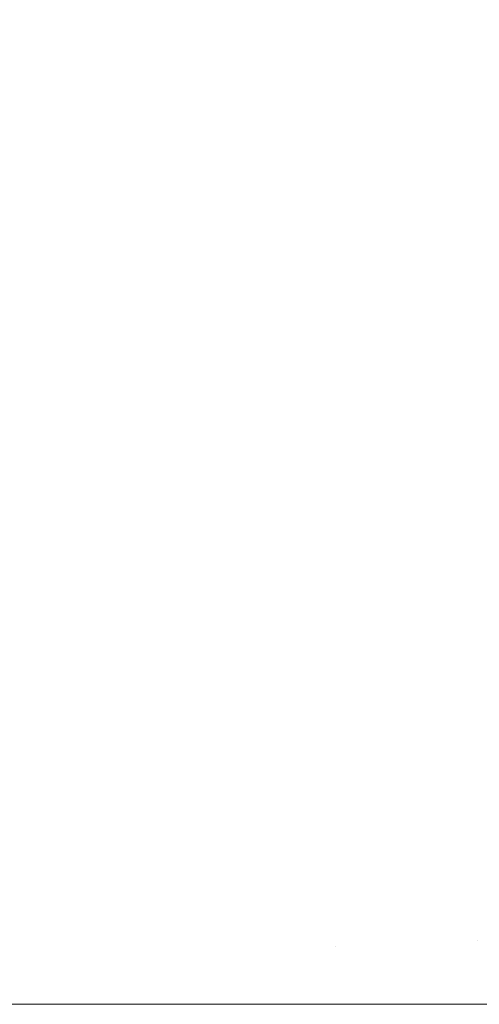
# Model space of a CAD drawing. Header units: centimetres. Extents: x -25.9 to 27.4, y -28.2 to -26.4.
# Tile 191 of 199: x 27.3 to 27.3127, y -26.46 to -26.4329. Entities that reach past the tile are written whole.
import ezdxf

# ---------------------------------------------------------------- set-up
doc = ezdxf.new("R2010")
doc.units = ezdxf.units.CM
doc.header["$LTSCALE"] = 2.54
doc.layers.add('Lucido design-1', color=7, linetype='Continuous')

# ---------------------------------------------------------------- blocks, each defined once
blk = doc.blocks.new('Gruppo-4-1')
at = {"color": 7, "linetype": 'Continuous', "lineweight": 9}
for points, invisible_edges in [([(27.303601, -26.429175, 539.730504), (27.30488, -26.430568, 539.730504), (27.302136, -26.432982, 539.728777), (27.300962, -26.431704, 539.728777)], 15), ([(27.306536, -26.431661, 540.50928), (27.307707, -26.433176, 540.50928), (27.310727, -26.430943, 540.507281), (27.309458, -26.429301, 540.507281)], 15), ([(27.312961, -26.42929, 539.734401), (27.314227, -26.43108, 539.734401), (27.311318, -26.433046, 539.73238), (27.310138, -26.431378, 539.73238)], 15), ([(27.308889, -26.429761, 539.73238), (27.310138, -26.431378, 539.73238), (27.307255, -26.43351, 539.730504), (27.306099, -26.432014, 539.730504)], 15), ([(27.29728, -26.433038, 540.512798), (27.298401, -26.434159, 540.512798), (27.301232, -26.431445, 540.511121), (27.299994, -26.430206, 540.511121)], 15), ([(27.302418, -26.432735, 540.511121), (27.303547, -26.434074, 540.511121), (27.306536, -26.431661, 540.50928), (27.305302, -26.430197, 540.50928)], 15), ([(27.299735, -26.430476, 539.728777), (27.300962, -26.431704, 539.728777), (27.298278, -26.434276, 539.727201), (27.297163, -26.43316, 539.727201)], 15), ([(27.30488, -26.430568, 539.730504), (27.306099, -26.432014, 539.730504), (27.303255, -26.43431, 539.728777), (27.302136, -26.432982, 539.728777)], 15), ([(27.311925, -26.432636, 540.507281), (27.31305, -26.434379, 540.507281), (27.316168, -26.432459, 540.505126), (27.314959, -26.430585, 540.505126)], 15), ([(27.307707, -26.433176, 540.50928), (27.308813, -26.434739, 540.50928), (27.311925, -26.432636, 540.507281), (27.310727, -26.430943, 540.507281)], 15), ([(27.314227, -26.43108, 539.734401), (27.315415, -26.432922, 539.734401), (27.312426, -26.434763, 539.73238), (27.311318, -26.433046, 539.73238)], 15), ([(27.298401, -26.434159, 540.512798), (27.299473, -26.435327, 540.512798), (27.302418, -26.432735, 540.511121), (27.301232, -26.431445, 540.511121)], 15), ([(27.310138, -26.431378, 539.73238), (27.311318, -26.433046, 539.73238), (27.308347, -26.435054, 539.730504), (27.307255, -26.43351, 539.730504)], 15), ([(27.300962, -26.431704, 539.728777), (27.302136, -26.432982, 539.728777), (27.299346, -26.435438, 539.727201), (27.298278, -26.434276, 539.727201)], 15), ([(27.303547, -26.434074, 540.511121), (27.304618, -26.43546, 540.511121), (27.307707, -26.433176, 540.50928), (27.306536, -26.431661, 540.50928)], 15), ([(27.306099, -26.432014, 539.730504), (27.307255, -26.43351, 539.730504), (27.304317, -26.435683, 539.728777), (27.303255, -26.43431, 539.728777)], 15), ([(27.299473, -26.435327, 540.512798), (27.300495, -26.436539, 540.512798), (27.303547, -26.434074, 540.511121), (27.302418, -26.432735, 540.511121)], 15), ([(27.308813, -26.434739, 540.50928), (27.309852, -26.436348, 540.50928), (27.31305, -26.434379, 540.507281), (27.311925, -26.432636, 540.507281)], 15), ([(27.302136, -26.432982, 539.728777), (27.303255, -26.43431, 539.728777), (27.300363, -26.436645, 539.727201), (27.299346, -26.435438, 539.727201)], 15), ([(27.304618, -26.43546, 540.511121), (27.30563, -26.436891, 540.511121), (27.308813, -26.434739, 540.50928), (27.307707, -26.433176, 540.50928)], 15), ([(27.311318, -26.433046, 539.73238), (27.312426, -26.434763, 539.73238), (27.309373, -26.436643, 539.730504), (27.308347, -26.435054, 539.730504)], 15), ([(27.315415, -26.432922, 539.734401), (27.316525, -26.434813, 539.734401), (27.31346, -26.436525, 539.73238), (27.312426, -26.434763, 539.73238)], 15), ([(27.307255, -26.43351, 539.730504), (27.308347, -26.435054, 539.730504), (27.305319, -26.4371, 539.728777), (27.304317, -26.435683, 539.728777)], 15), ([(27.300495, -26.436539, 540.512798), (27.301464, -26.437793, 540.512798), (27.304618, -26.43546, 540.511121), (27.303547, -26.434074, 540.511121)], 15), ([(27.303255, -26.43431, 539.728777), (27.304317, -26.435683, 539.728777), (27.301329, -26.437894, 539.727201), (27.300363, -26.436645, 539.727201)], 15), ([(27.309852, -26.436348, 540.50928), (27.310821, -26.438, 540.50928), (27.314099, -26.436168, 540.507281), (27.31305, -26.434379, 540.507281)], 15), ([(27.30563, -26.436891, 540.511121), (27.30658, -26.438363, 540.511121), (27.309852, -26.436348, 540.50928), (27.308813, -26.434739, 540.50928)], 15), ([(27.312426, -26.434763, 539.73238), (27.31346, -26.436525, 539.73238), (27.31033, -26.438274, 539.730504), (27.309373, -26.436643, 539.730504)], 15), ([(27.308347, -26.435054, 539.730504), (27.309373, -26.436643, 539.730504), (27.306261, -26.438559, 539.728777), (27.305319, -26.4371, 539.728777)], 15), ([(27.296473, -26.437967, 540.514309), (27.297386, -26.439049, 540.514309), (27.300495, -26.436539, 540.512798), (27.299473, -26.435327, 540.512798)], 15), ([(27.299346, -26.435438, 539.727201), (27.300363, -26.436645, 539.727201), (27.297427, -26.439015, 539.725777), (27.296513, -26.437931, 539.725777)], 15), ([(27.301464, -26.437793, 540.512798), (27.30238, -26.439087, 540.512798), (27.30563, -26.436891, 540.511121), (27.304618, -26.43546, 540.511121)], 15), ([(27.304317, -26.435683, 539.728777), (27.305319, -26.4371, 539.728777), (27.30224, -26.439182, 539.727201), (27.301329, -26.437894, 539.727201)], 15), ([(27.30658, -26.438363, 540.511121), (27.307466, -26.439874, 540.511121), (27.310821, -26.438, 540.50928), (27.309852, -26.436348, 540.50928)], 15), ([(27.310821, -26.438, 540.50928), (27.311719, -26.439691, 540.50928), (27.315072, -26.438, 540.507281), (27.314099, -26.436168, 540.507281)], 15), ([(27.297386, -26.439049, 540.514309), (27.298252, -26.440169, 540.514309), (27.301464, -26.437793, 540.512798), (27.300495, -26.436539, 540.512798)], 15), ([(27.300363, -26.436645, 539.727201), (27.301329, -26.437894, 539.727201), (27.298295, -26.440137, 539.725777), (27.297427, -26.439015, 539.725777)], 15), ([(27.309373, -26.436643, 539.730504), (27.31033, -26.438274, 539.730504), (27.307139, -26.440056, 539.728777), (27.306261, -26.438559, 539.728777)], 15), ([(27.31346, -26.436525, 539.73238), (27.314419, -26.43833, 539.73238), (27.311217, -26.439944, 539.730504), (27.31033, -26.438274, 539.730504)], 15), ([(27.30238, -26.439087, 540.512798), (27.30324, -26.440419, 540.512798), (27.30658, -26.438363, 540.511121), (27.30563, -26.436891, 540.511121)], 15), ([(27.305319, -26.4371, 539.728777), (27.306261, -26.438559, 539.728777), (27.303096, -26.440508, 539.727201), (27.30224, -26.439182, 539.727201)], 15), ([(27.298252, -26.440169, 540.514309), (27.299069, -26.441325, 540.514309), (27.30238, -26.439087, 540.512798), (27.301464, -26.437793, 540.512798)], 15), ([(27.301329, -26.437894, 539.727201), (27.30224, -26.439182, 539.727201), (27.299113, -26.441295, 539.725777), (27.298295, -26.440137, 539.725777)], 15), ([(27.307466, -26.439874, 540.511121), (27.308288, -26.441421, 540.511121), (27.311719, -26.439691, 540.50928), (27.310821, -26.438, 540.50928)], 15), ([(27.311719, -26.439691, 540.50928), (27.312545, -26.441419, 540.50928), (27.315967, -26.439872, 540.507281), (27.315072, -26.438, 540.507281)], 15), ([(27.31033, -26.438274, 539.730504), (27.311217, -26.439944, 539.730504), (27.307954, -26.441589, 539.728777), (27.307139, -26.440056, 539.728777)], 15), ([(27.314419, -26.43833, 539.73238), (27.3153, -26.440174, 539.73238), (27.312032, -26.44165, 539.730504), (27.311217, -26.439944, 539.730504)], 15), ([(27.306261, -26.438559, 539.728777), (27.307139, -26.440056, 539.728777), (27.303894, -26.441869, 539.727201), (27.303096, -26.440508, 539.727201)], 15), ([(27.30324, -26.440419, 540.512798), (27.304042, -26.441787, 540.512798), (27.307466, -26.439874, 540.511121), (27.30658, -26.438363, 540.511121)], 15), ([(27.299069, -26.441325, 540.514309), (27.299837, -26.442515, 540.514309), (27.30324, -26.440419, 540.512798), (27.30238, -26.439087, 540.512798)], 15), ([(27.30224, -26.439182, 539.727201), (27.303096, -26.440508, 539.727201), (27.299882, -26.442486, 539.725777), (27.299113, -26.441295, 539.725777)], 15), ([(27.304042, -26.441787, 540.512798), (27.304786, -26.443187, 540.512798), (27.308288, -26.441421, 540.511121), (27.307466, -26.439874, 540.511121)], 15), ([(27.311217, -26.439944, 539.730504), (27.312032, -26.44165, 539.730504), (27.308702, -26.443156, 539.728777), (27.307954, -26.441589, 539.728777)], 15), ([(27.308288, -26.441421, 540.511121), (27.309043, -26.443002, 540.511121), (27.312545, -26.441419, 540.50928), (27.311719, -26.439691, 540.50928)], 15), ([(27.312545, -26.441419, 540.50928), (27.313296, -26.44318, 540.50928), (27.316781, -26.44178, 540.507281), (27.315967, -26.439872, 540.507281)], 15), ([(27.307139, -26.440056, 539.728777), (27.307954, -26.441589, 539.728777), (27.304635, -26.443263, 539.727201), (27.303894, -26.441869, 539.727201)], 15), ([(27.3153, -26.440174, 539.73238), (27.316102, -26.442053, 539.73238), (27.312775, -26.44339, 539.730504), (27.312032, -26.44165, 539.730504)], 15), ([(27.299837, -26.442515, 540.514309), (27.300553, -26.443736, 540.514309), (27.304042, -26.441787, 540.512798), (27.30324, -26.440419, 540.512798)], 15), ([(27.303096, -26.440508, 539.727201), (27.303894, -26.441869, 539.727201), (27.3006, -26.443709, 539.725777), (27.299882, -26.442486, 539.725777)], 15), ([(27.304786, -26.443187, 540.512798), (27.305469, -26.444617, 540.512798), (27.309043, -26.443002, 540.511121), (27.308288, -26.441421, 540.511121)], 15), ([(27.309043, -26.443002, 540.511121), (27.309731, -26.444613, 540.511121), (27.313296, -26.44318, 540.50928), (27.312545, -26.441419, 540.50928)], 15), ([(27.300553, -26.443736, 540.514309), (27.301217, -26.444986, 540.514309), (27.304786, -26.443187, 540.512798), (27.304042, -26.441787, 540.512798)], 15), ([(27.307954, -26.441589, 539.728777), (27.308702, -26.443156, 539.728777), (27.305315, -26.444687, 539.727201), (27.304635, -26.443263, 539.727201)], 15), ([(27.312032, -26.44165, 539.730504), (27.312775, -26.44339, 539.730504), (27.309383, -26.444752, 539.728777), (27.308702, -26.443156, 539.728777)], 15), ([(27.303894, -26.441869, 539.727201), (27.304635, -26.443263, 539.727201), (27.301265, -26.444962, 539.725777), (27.3006, -26.443709, 539.725777)], 15), ([(27.296377, -26.444645, 540.515649), (27.297006, -26.445717, 540.515649), (27.300553, -26.443736, 540.514309), (27.299837, -26.442515, 540.514309)], 15), ([(27.299882, -26.442486, 539.725777), (27.3006, -26.443709, 539.725777), (27.297262, -26.445574, 539.724508), (27.296627, -26.444491, 539.724508)], 15), ([(27.301217, -26.444986, 540.514309), (27.301828, -26.446263, 540.514309), (27.305469, -26.444617, 540.512798), (27.304786, -26.443187, 540.512798)], 15), ([(27.308702, -26.443156, 539.728777), (27.309383, -26.444752, 539.728777), (27.305934, -26.446138, 539.727201), (27.305315, -26.444687, 539.727201)], 15), ([(27.305469, -26.444617, 540.512798), (27.306091, -26.446075, 540.512798), (27.309731, -26.444613, 540.511121), (27.309043, -26.443002, 540.511121)], 15), ([(27.309731, -26.444613, 540.511121), (27.31035, -26.446252, 540.511121), (27.313972, -26.444972, 540.50928), (27.313296, -26.44318, 540.50928)], 15), ([(27.304635, -26.443263, 539.727201), (27.305315, -26.444687, 539.727201), (27.301877, -26.446241, 539.725777), (27.301265, -26.444962, 539.725777)], 15), ([(27.312775, -26.44339, 539.730504), (27.313442, -26.445159, 539.730504), (27.309996, -26.446377, 539.728777), (27.309383, -26.444752, 539.728777)], 15), ([(27.297006, -26.445717, 540.515649), (27.29759, -26.446815, 540.515649), (27.301217, -26.444986, 540.514309), (27.300553, -26.443736, 540.514309)], 15), ([(27.3006, -26.443709, 539.725777), (27.301265, -26.444962, 539.725777), (27.297851, -26.446683, 539.724508), (27.297262, -26.445574, 539.724508)], 15), ([(27.301828, -26.446263, 540.514309), (27.302383, -26.447565, 540.514309), (27.306091, -26.446075, 540.512798), (27.305469, -26.444617, 540.512798)], 15), ([(27.305315, -26.444687, 539.727201), (27.305934, -26.446138, 539.727201), (27.302433, -26.447545, 539.725777), (27.301877, -26.446241, 539.725777)], 15), ([(27.309383, -26.444752, 539.728777), (27.309996, -26.446377, 539.728777), (27.306492, -26.447615, 539.727201), (27.305934, -26.446138, 539.727201)], 15), ([(27.306091, -26.446075, 540.512798), (27.306651, -26.447559, 540.512798), (27.31035, -26.446252, 540.511121), (27.309731, -26.444613, 540.511121)], 15), ([(27.29759, -26.446815, 540.515649), (27.298126, -26.447937, 540.515649), (27.301828, -26.446263, 540.514309), (27.301217, -26.444986, 540.514309)], 15), ([(27.301265, -26.444962, 539.725777), (27.301877, -26.446241, 539.725777), (27.298393, -26.447816, 539.724508), (27.297851, -26.446683, 539.724508)], 15), ([(27.31035, -26.446252, 540.511121), (27.310898, -26.447916, 540.511121), (27.314572, -26.446791, 540.50928), (27.313972, -26.444972, 540.50928)], 15), ([(27.313442, -26.445159, 539.730504), (27.314034, -26.446955, 539.730504), (27.31054, -26.448025, 539.728777), (27.309996, -26.446377, 539.728777)], 15), ([(27.302383, -26.447565, 540.514309), (27.302883, -26.44889, 540.514309), (27.306651, -26.447559, 540.512798), (27.306091, -26.446075, 540.512798)], 15), ([(27.305934, -26.446138, 539.727201), (27.306492, -26.447615, 539.727201), (27.302934, -26.448872, 539.725777), (27.302433, -26.447545, 539.725777)], 15), ([(27.298126, -26.447937, 540.515649), (27.298613, -26.44908, 540.515649), (27.302383, -26.447565, 540.514309), (27.301828, -26.446263, 540.514309)], 15), ([(27.301877, -26.446241, 539.725777), (27.302433, -26.447545, 539.725777), (27.298886, -26.448971, 539.724508), (27.298393, -26.447816, 539.724508)], 15), ([(27.309996, -26.446377, 539.728777), (27.31054, -26.448025, 539.728777), (27.306986, -26.449114, 539.727201), (27.306492, -26.447615, 539.727201)], 15), ([(27.306651, -26.447559, 540.512798), (27.307147, -26.449064, 540.512798), (27.310898, -26.447916, 540.511121), (27.31035, -26.446252, 540.511121)], 15), ([(27.314034, -26.446955, 539.730504), (27.314549, -26.448775, 539.730504), (27.311013, -26.449696, 539.728777), (27.31054, -26.448025, 539.728777)], 15), ([(27.310898, -26.447916, 540.511121), (27.311375, -26.449601, 540.511121), (27.315094, -26.448633, 540.50928), (27.314572, -26.446791, 540.50928)], 15), ([(27.302433, -26.447545, 539.725777), (27.302934, -26.448872, 539.725777), (27.299329, -26.450146, 539.724508), (27.298886, -26.448971, 539.724508)], 15), ([(27.298613, -26.44908, 540.515649), (27.299052, -26.450243, 540.515649), (27.302883, -26.44889, 540.514309), (27.302383, -26.447565, 540.514309)], 15), ([(27.302883, -26.44889, 540.514309), (27.303326, -26.450234, 540.514309), (27.307147, -26.449064, 540.512798), (27.306651, -26.447559, 540.512798)], 15), ([(27.306492, -26.447615, 539.727201), (27.306986, -26.449114, 539.727201), (27.303378, -26.450219, 539.725777), (27.302934, -26.448872, 539.725777)], 15), ([(27.31054, -26.448025, 539.728777), (27.311013, -26.449696, 539.728777), (27.307416, -26.450632, 539.727201), (27.306986, -26.449114, 539.727201)], 15), ([(27.307147, -26.449064, 540.512798), (27.307579, -26.45059, 540.512798), (27.311375, -26.449601, 540.511121), (27.310898, -26.447916, 540.511121)], 15), ([(27.311375, -26.449601, 540.511121), (27.311781, -26.451306, 540.511121), (27.315537, -26.450496, 540.50928), (27.315094, -26.448633, 540.50928)], 15), ([(27.299052, -26.450243, 540.515649), (27.299442, -26.451424, 540.515649), (27.303326, -26.450234, 540.514309), (27.302883, -26.44889, 540.514309)], 15), ([(27.302934, -26.448872, 539.725777), (27.303378, -26.450219, 539.725777), (27.299722, -26.451338, 539.724508), (27.299329, -26.450146, 539.724508)], 15), ([(27.314549, -26.448775, 539.730504), (27.314987, -26.450615, 539.730504), (27.311415, -26.451385, 539.728777), (27.311013, -26.449696, 539.728777)], 15), ([(27.303326, -26.450234, 540.514309), (27.303712, -26.451597, 540.514309), (27.307579, -26.45059, 540.512798), (27.307147, -26.449064, 540.512798)], 15), ([(27.306986, -26.449114, 539.727201), (27.307416, -26.450632, 539.727201), (27.303764, -26.451583, 539.725777), (27.303378, -26.450219, 539.725777)], 15), ([(27.311013, -26.449696, 539.728777), (27.311415, -26.451385, 539.728777), (27.307781, -26.452168, 539.727201), (27.307416, -26.450632, 539.727201)], 15), ([(27.307579, -26.45059, 540.512798), (27.307946, -26.452132, 540.512798), (27.311781, -26.451306, 540.511121), (27.311375, -26.449601, 540.511121)], 15), ([(27.299442, -26.451424, 540.515649), (27.29978, -26.45262, 540.515649), (27.303712, -26.451597, 540.514309), (27.303326, -26.450234, 540.514309)], 15), ([(27.303378, -26.450219, 539.725777), (27.303764, -26.451583, 539.725777), (27.300064, -26.452546, 539.724508), (27.299722, -26.451338, 539.724508)], 15), ([(27.311781, -26.451306, 540.511121), (27.312113, -26.453026, 540.511121), (27.3159, -26.452376, 540.50928), (27.315537, -26.450496, 540.50928)], 15), ([(27.303712, -26.451597, 540.514309), (27.30404, -26.452974, 540.514309), (27.307946, -26.452132, 540.512798), (27.307579, -26.45059, 540.512798)], 15), ([(27.307416, -26.450632, 539.727201), (27.307781, -26.452168, 539.727201), (27.304092, -26.452963, 539.725777), (27.303764, -26.451583, 539.725777)], 15), ([(27.314987, -26.450615, 539.730504), (27.315346, -26.452471, 539.730504), (27.311744, -26.453089, 539.728777), (27.311415, -26.451385, 539.728777)], 15), ([(27.299722, -26.451338, 539.724508), (27.300064, -26.452546, 539.724508), (27.296322, -26.453521, 539.723396), (27.296025, -26.452471, 539.723396)], 15), ([(27.307946, -26.452132, 540.512798), (27.308247, -26.453689, 540.512798), (27.312113, -26.453026, 540.511121), (27.311781, -26.451306, 540.511121)], 15), ([(27.29978, -26.45262, 540.515649), (27.300068, -26.45383, 540.515649), (27.30404, -26.452974, 540.514309), (27.303712, -26.451597, 540.514309)], 15), ([(27.303764, -26.451583, 539.725777), (27.304092, -26.452963, 539.725777), (27.300355, -26.453768, 539.724508), (27.300064, -26.452546, 539.724508)], 15), ([(27.311415, -26.451385, 539.728777), (27.311744, -26.453089, 539.728777), (27.30808, -26.453717, 539.727201), (27.307781, -26.452168, 539.727201)], 15), ([(27.30404, -26.452974, 540.514309), (27.304309, -26.454364, 540.514309), (27.308247, -26.453689, 540.512798), (27.307946, -26.452132, 540.512798)], 15), ([(27.307781, -26.452168, 539.727201), (27.30808, -26.453717, 539.727201), (27.304361, -26.454355, 539.725777), (27.304092, -26.452963, 539.725777)], 15), ([(27.312113, -26.453026, 540.511121), (27.312373, -26.454758, 540.511121), (27.316184, -26.45427, 540.50928), (27.3159, -26.452376, 540.50928)], 15), ([(27.295791, -26.453659, 540.516815), (27.296038, -26.454698, 540.516815), (27.300068, -26.45383, 540.515649), (27.29978, -26.45262, 540.515649)], 15), ([(27.300064, -26.452546, 539.724508), (27.300355, -26.453768, 539.724508), (27.296575, -26.454583, 539.723396), (27.296322, -26.453521, 539.723396)], 15), ([(27.315346, -26.452471, 539.730504), (27.315626, -26.454342, 539.730504), (27.312001, -26.454806, 539.728777), (27.311744, -26.453089, 539.728777)], 15), ([(27.300068, -26.45383, 540.515649), (27.300304, -26.455051, 540.515649), (27.304309, -26.454364, 540.514309), (27.30404, -26.452974, 540.514309)], 15), ([(27.304092, -26.452963, 539.725777), (27.304361, -26.454355, 539.725777), (27.300593, -26.455001, 539.724508), (27.300355, -26.453768, 539.724508)], 15), ([(27.311744, -26.453089, 539.728777), (27.312001, -26.454806, 539.728777), (27.308314, -26.455278, 539.727201), (27.30808, -26.453717, 539.727201)], 15), ([(27.308247, -26.453689, 540.512798), (27.308482, -26.455256, 540.512798), (27.312373, -26.454758, 540.511121), (27.312113, -26.453026, 540.511121)], 15), ([(27.300355, -26.453768, 539.724508), (27.300593, -26.455001, 539.724508), (27.296782, -26.455654, 539.723396), (27.296575, -26.454583, 539.723396)], 15), ([(27.304309, -26.454364, 540.514309), (27.304518, -26.455764, 540.514309), (27.308482, -26.455256, 540.512798), (27.308247, -26.453689, 540.512798)], 15), ([(27.30808, -26.453717, 539.727201), (27.308314, -26.455278, 539.727201), (27.304571, -26.455757, 539.725777), (27.304361, -26.454355, 539.725777)], 15), ([(27.296038, -26.454698, 540.516815), (27.296241, -26.455747, 540.516815), (27.300304, -26.455051, 540.515649), (27.300068, -26.45383, 540.515649)], 15), ([(27.312373, -26.454758, 540.511121), (27.312558, -26.4565, 540.511121), (27.316387, -26.456174, 540.50928), (27.316184, -26.45427, 540.50928)], 15), ([(27.300304, -26.455051, 540.515649), (27.300488, -26.45628, 540.515649), (27.304518, -26.455764, 540.514309), (27.304309, -26.454364, 540.514309)], 15), ([(27.304361, -26.454355, 539.725777), (27.304571, -26.455757, 539.725777), (27.300779, -26.456243, 539.724508), (27.300593, -26.455001, 539.724508)], 15), ([(27.315626, -26.454342, 539.730504), (27.315826, -26.456222, 539.730504), (27.312185, -26.456532, 539.728777), (27.312001, -26.454806, 539.728777)], 15), ([(27.312001, -26.454806, 539.728777), (27.312185, -26.456532, 539.728777), (27.308481, -26.456847, 539.727201), (27.308314, -26.455278, 539.727201)], 15), ([(27.308482, -26.455256, 540.512798), (27.30865, -26.456833, 540.512798), (27.312558, -26.4565, 540.511121), (27.312373, -26.454758, 540.511121)], 15), ([(27.296241, -26.455747, 540.516815), (27.296399, -26.456804, 540.516815), (27.300488, -26.45628, 540.515649), (27.300304, -26.455051, 540.515649)], 15), ([(27.300593, -26.455001, 539.724508), (27.300779, -26.456243, 539.724508), (27.296944, -26.456734, 539.723396), (27.296782, -26.455654, 539.723396)], 15), ([(27.304518, -26.455764, 540.514309), (27.304668, -26.457172, 540.514309), (27.30865, -26.456833, 540.512798), (27.308482, -26.455256, 540.512798)], 15), ([(27.308314, -26.455278, 539.727201), (27.308481, -26.456847, 539.727201), (27.304721, -26.457167, 539.725777), (27.304571, -26.455757, 539.725777)], 15), ([(27.300488, -26.45628, 540.515649), (27.30062, -26.457516, 540.515649), (27.304668, -26.457172, 540.514309), (27.304518, -26.455764, 540.514309)], 15), ([(27.304571, -26.455757, 539.725777), (27.304721, -26.457167, 539.725777), (27.300912, -26.457491, 539.724508), (27.300779, -26.456243, 539.724508)], 15), ([(27.315826, -26.456222, 539.730504), (27.315947, -26.458109, 539.730504), (27.312296, -26.458264, 539.728777), (27.312185, -26.456532, 539.728777)], 15), ([(27.312558, -26.4565, 540.511121), (27.31267, -26.458249, 540.511121), (27.316509, -26.458085, 540.50928), (27.316387, -26.456174, 540.50928)], 15), ([(27.296399, -26.456804, 540.516815), (27.296512, -26.457866, 540.516815), (27.30062, -26.457516, 540.515649), (27.300488, -26.45628, 540.515649)], 15), ([(27.300779, -26.456243, 539.724508), (27.300912, -26.457491, 539.724508), (27.297059, -26.457819, 539.723396), (27.296944, -26.456734, 539.723396)], 15), ([(27.30865, -26.456833, 540.512798), (27.308751, -26.458415, 540.512798), (27.31267, -26.458249, 540.511121), (27.312558, -26.4565, 540.511121)], 15), ([(27.312185, -26.456532, 539.728777), (27.312296, -26.458264, 539.728777), (27.308582, -26.458422, 539.727201), (27.308481, -26.456847, 539.727201)], 15), ([(27.304668, -26.457172, 540.514309), (27.304758, -26.458585, 540.514309), (27.308751, -26.458415, 540.512798), (27.30865, -26.456833, 540.512798)], 15), ([(27.308481, -26.456847, 539.727201), (27.308582, -26.458422, 539.727201), (27.304812, -26.458582, 539.725777), (27.304721, -26.457167, 539.725777)], 15), ([(27.30062, -26.457516, 540.515649), (27.300699, -26.458757, 540.515649), (27.304758, -26.458585, 540.514309), (27.304668, -26.457172, 540.514309)], 15), ([(27.304721, -26.457167, 539.725777), (27.304812, -26.458582, 539.725777), (27.300992, -26.458745, 539.724508), (27.300912, -26.457491, 539.724508)], 15), ([(27.296512, -26.457866, 540.516815), (27.29658, -26.458932, 540.516815), (27.300699, -26.458757, 540.515649), (27.30062, -26.457516, 540.515649)], 15), ([(27.300912, -26.457491, 539.724508), (27.300992, -26.458745, 539.724508), (27.297129, -26.458909, 539.723396), (27.297059, -26.457819, 539.723396)], 15), ([(27.315947, -26.458109, 539.730504), (27.315987, -26.46, 539.730504), (27.312332, -26.46, 539.728777), (27.312296, -26.458264, 539.728777)], 13), ([(27.316509, -26.458085, 540.50928), (27.31267, -26.458249, 540.511121), (27.312707, -26.46, 540.511121), (27.315982, -26.46, 540.509552)], 11), ([(27.312296, -26.458264, 539.728777), (27.312332, -26.46, 539.728777), (27.308615, -26.46, 539.727201), (27.308582, -26.458422, 539.727201)], 13), ([(27.31267, -26.458249, 540.511121), (27.308751, -26.458415, 540.512798), (27.308784, -26.46, 540.512798), (27.312329, -26.46, 540.511282)], 11), ([(27.312329, -26.46, 540.511282), (27.312707, -26.46, 540.511121), (27.31267, -26.458249, 540.511121)], 10), ([(27.301017, -26.46, 540.515553), (27.304788, -26.46, 540.514309), (27.304758, -26.458585, 540.514309), (27.300699, -26.458757, 540.515649)], 14), ([(27.304812, -26.458582, 539.725777), (27.304842, -26.46, 539.725777), (27.301019, -26.46, 539.724508), (27.300992, -26.458745, 539.724508)], 13), ([(27.304841, -26.46, 540.514288), (27.308614, -26.46, 540.512863), (27.308751, -26.458415, 540.512798), (27.304758, -26.458585, 540.514309)], 14), ([(27.304758, -26.458585, 540.514309), (27.304788, -26.46, 540.514309), (27.304841, -26.46, 540.514288)], 9), ([(27.308582, -26.458422, 539.727201), (27.308615, -26.46, 539.727201), (27.304842, -26.46, 539.725777), (27.304812, -26.458582, 539.725777)], 13), ([(27.308614, -26.46, 540.512863), (27.308784, -26.46, 540.512798), (27.308751, -26.458415, 540.512798)], 10), ([(27.297149, -26.46, 540.516661), (27.300725, -26.46, 540.515649), (27.300699, -26.458757, 540.515649), (27.29658, -26.458932, 540.516815)], 14), ([(27.300992, -26.458745, 539.724508), (27.301019, -26.46, 539.724508), (27.297152, -26.46, 539.723396), (27.297129, -26.458909, 539.723396)], 13), ([(27.300699, -26.458757, 540.515649), (27.300725, -26.46, 540.515649), (27.301017, -26.46, 540.515553)], 9), ([(27.300725, -26.46, 540.515649), (27.297149, -26.46, 540.516661), (27.297149, -28.06, 540.516661), (27.300725, -28.06, 540.515649)], 10), ([(27.301019, -26.46, 539.724508), (27.301019, -28.06, 539.724508), (27.297152, -28.06, 539.723396), (27.297152, -26.46, 539.723396)], 5), ([(27.300725, -28.06, 540.515649), (27.301017, -28.06, 540.515553), (27.301017, -26.46, 540.515553), (27.300725, -26.46, 540.515649)], 10), ([(27.304788, -26.46, 540.514309), (27.301017, -26.46, 540.515553), (27.301017, -28.06, 540.515553), (27.304788, -28.06, 540.514309)], 10), ([(27.304842, -26.46, 539.725777), (27.304842, -28.06, 539.725777), (27.301019, -28.06, 539.724508), (27.301019, -26.46, 539.724508)], 5), ([(27.304788, -28.06, 540.514309), (27.304841, -28.06, 540.514288), (27.304841, -26.46, 540.514288), (27.304788, -26.46, 540.514309)], 10), ([(27.308614, -28.06, 540.512863), (27.308614, -26.46, 540.512863), (27.304841, -26.46, 540.514288), (27.304841, -28.06, 540.514288)], 5), ([(27.308615, -26.46, 539.727201), (27.308615, -28.06, 539.727201), (27.304842, -28.06, 539.725777), (27.304842, -26.46, 539.725777)], 5), ([(27.308784, -26.46, 540.512798), (27.308614, -26.46, 540.512863), (27.308614, -28.06, 540.512863), (27.308784, -28.06, 540.512798)], 10), ([(27.312332, -26.46, 539.728777), (27.312332, -28.06, 539.728777), (27.308615, -28.06, 539.727201), (27.308615, -26.46, 539.727201)], 5), ([(27.308784, -28.06, 540.512798), (27.312329, -28.06, 540.511282), (27.312329, -26.46, 540.511282), (27.308784, -26.46, 540.512798)], 10), ([(27.312707, -26.46, 540.511121), (27.312329, -26.46, 540.511282), (27.312329, -28.06, 540.511282), (27.312707, -28.06, 540.511121)], 10), ([(27.315987, -26.46, 539.730504), (27.315987, -28.06, 539.730504), (27.312332, -28.06, 539.728777), (27.312332, -26.46, 539.728777)], 5)]:
    blk.add_3dface(points, dxfattribs=dict(at, invisible_edges=invisible_edges))

msp = doc.modelspace()

# ---------------------------------------------------------------- block references
at = {"layer": 'Lucido design-1', "color": 7}
msp.add_blockref('Gruppo-4-1', (0, 0), dxfattribs=at)

doc.saveas('drawing.dxf')
